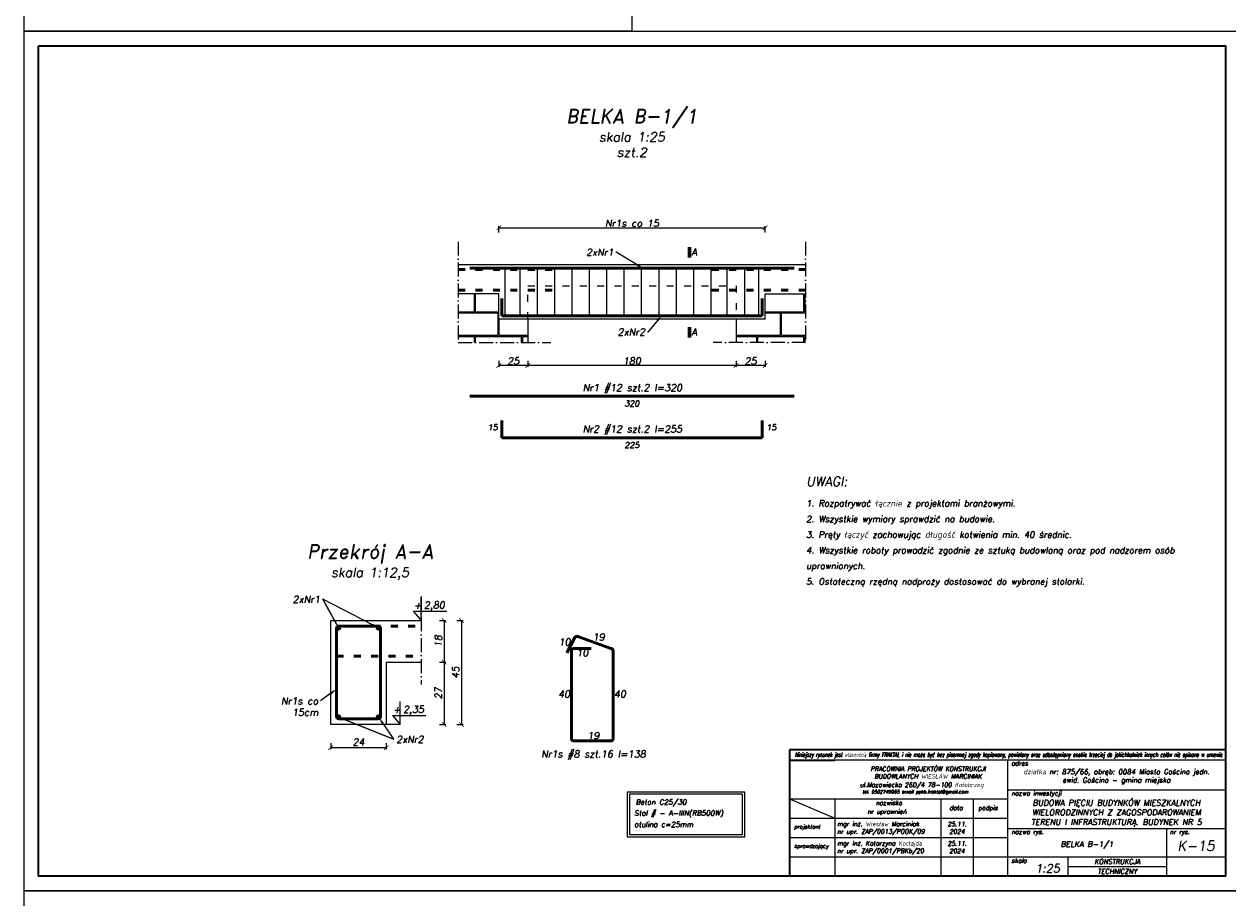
# Model space of a CAD drawing. Header units: millimetres. Extents: x 295948 to 312016, y 6878 to 18016.
# Tile 29 of 252: x 300516 to 301556, y 11327 to 12082. Entities that reach past the tile are written whole.
import ezdxf
from ezdxf import colors
from ezdxf.entities.mleader import LeaderData, LeaderLine
from ezdxf.math import Vec2, Vec3

# ---------------------------------------------------------------- set-up
doc = ezdxf.new("R2010")
doc.units = ezdxf.units.MM
doc.linetypes.add('ACAD_ISO03W100', pattern=[30, 12, -18])
doc.linetypes.add('ACAD_ISO10W100', pattern=[18, 12, -3, 0, -3])
for name, color, linetype, lineweight in [('konstrukcja', 3, 'Continuous', 35), ('konstrukcja fundamenty', 6, 'ACAD_ISO10W100', 35), ('konstrukcja wymiary', 1, 'Continuous', 13), ('kreskowanie', 253, 'Continuous', 0), ('opisy', 2, 'Continuous', 18), ('osie', 5, 'ACAD_ISO10W100', 13), ('zbrojenie', 4, 'Continuous', 50), ('ściana konstrukcja', 107, 'Continuous', 18)]:
    doc.layers.add(name, color=color, linetype=linetype, lineweight=lineweight)
doc.layers.add('przerywane', color=6, linetype='ACAD_ISO03W100')
doc.layers.add('tabelka', color=5, linetype='Continuous')
doc.styles.add('KONSTRUKCJA', font='romand.shx', dxfattribs={"oblique": 10})
doc.styles.add('konstrukcja3', font='romand.shx', dxfattribs={"oblique": 10, "height": 6})
doc.styles.add('mój opis', font='romand.shx', dxfattribs={"oblique": 20})
doc.styles.get("Standard").update_dxf_attribs({"font": 'romand.shx', "oblique": 10})
doc.dimstyles.new('125', dxfattribs={"dimtxt": 6, "dimasz": 4, "dimexe": 1.25, "dimexo": 0.625, "dimgap": 1, "dimtad": 1, "dimdec": 0, "dimtxsty": 'konstrukcja3', "dimblk": 'ARCHTICK', "dimcen": 2.5, "dimadec": 0, "dimazin": 0, "dimtfac": 1, "dimtdec": 0, "dimtix": 1, "dimtmove": 0, "dimatfit": 3, "dimfxl": 4, "dimfxlon": 1, "dimarcsym": 0})
doc.dimstyles.new('125 do 112.5', dxfattribs={"dimtxt": 6, "dimasz": 4, "dimexe": 1.25, "dimexo": 0.625, "dimgap": 2, "dimtad": 1, "dimdec": 0, "dimlfac": 0.5, "dimrnd": 0.5, "dimtxsty": 'konstrukcja3', "dimblk": 'ARCHTICK', "dimcen": 2.5, "dimadec": 0, "dimazin": 0, "dimtfac": 1, "dimtdec": 0, "dimtix": 1, "dimtmove": 0, "dimatfit": 3, "dimfxl": 4, "dimfxlon": 1, "dimarcsym": 0})

# ---------------------------------------------------------------- blocks, each defined once
blk = doc.blocks.new('_ArchTick')
at = {"color": 0, "linetype": 'ByBlock', "lineweight": 13, "const_width": 0.15}
blk.add_lwpolyline([(-0.5, -0.5), (0.5, 0.5)], dxfattribs=at)
blk = doc.blocks.new('*D527')
at = {"layer": 'Defpoints', "color": 0, "transparency": 16777216}
for p in [(301131.3, 11826.9), (301156.3, 11826.9), (301131.3, 11786.9)]:
    blk.add_point(p, dxfattribs=at)
at = {"layer": 'konstrukcja wymiary', "color": 0, "lineweight": -2, "transparency": 16777216}
for p, q in [((301131.3, 11790.9), (301131.3, 11785.7)), ((301156.3, 11790.9), (301156.3, 11785.7)), ((301156.3, 11786.9), (301131.3, 11786.9))]:
    blk.add_line(p, q, dxfattribs=at)
at = {"layer": 'konstrukcja wymiary', "color": 0, "lineweight": -2, "transparency": 16777216, "xscale": 4, "yscale": 4, "zscale": 4, "rotation": 180}
blk.add_blockref('_ArchTick', (301131.3, 11786.9), dxfattribs=at)
at = {"layer": 'konstrukcja wymiary', "color": 0, "lineweight": -2, "transparency": 16777216, "xscale": 4, "yscale": 4, "zscale": 4}
blk.add_blockref('_ArchTick', (301156.3, 11786.9), dxfattribs=at)
at = {"layer": 'konstrukcja wymiary', "color": 0, "transparency": 16777216, "insert": (301143.8, 11790.9), "char_height": 6, "attachment_point": 5, "style": 'konstrukcja3'}
blk.add_mtext('25', dxfattribs=at)
blk = doc.blocks.new('*D528')
at = {"layer": 'Defpoints', "color": 0, "transparency": 16777216}
for p in [(301131.3, 11826.9), (300951.3, 11806.9), (300951.3, 11786.9)]:
    blk.add_point(p, dxfattribs=at)
at = {"layer": 'konstrukcja wymiary', "color": 0, "lineweight": -2, "transparency": 16777216}
for p, q in [((300951.3, 11790.9), (300951.3, 11785.7)), ((301131.3, 11790.9), (301131.3, 11785.7)), ((301131.3, 11786.9), (300951.3, 11786.9))]:
    blk.add_line(p, q, dxfattribs=at)
at = {"layer": 'konstrukcja wymiary', "color": 0, "lineweight": -2, "transparency": 16777216, "xscale": 4, "yscale": 4, "zscale": 4, "rotation": 180}
blk.add_blockref('_ArchTick', (300951.3, 11786.9), dxfattribs=at)
at = {"layer": 'konstrukcja wymiary', "color": 0, "lineweight": -2, "transparency": 16777216, "xscale": 4, "yscale": 4, "zscale": 4}
blk.add_blockref('_ArchTick', (301131.3, 11786.9), dxfattribs=at)
at = {"layer": 'konstrukcja wymiary', "color": 0, "transparency": 16777216, "insert": (301041.3, 11790.9), "char_height": 6, "attachment_point": 5, "style": 'konstrukcja3'}
blk.add_mtext('180', dxfattribs=at)
blk = doc.blocks.new('*D529')
at = {"layer": 'Defpoints', "color": 0, "transparency": 16777216}
for p in [(300926.3, 11826.9), (300951.3, 11806.9), (300926.3, 11786.9)]:
    blk.add_point(p, dxfattribs=at)
at = {"layer": 'konstrukcja wymiary', "color": 0, "lineweight": -2, "transparency": 16777216}
for p, q in [((300926.3, 11790.9), (300926.3, 11785.7)), ((300951.3, 11790.9), (300951.3, 11785.7)), ((300951.3, 11786.9), (300926.3, 11786.9))]:
    blk.add_line(p, q, dxfattribs=at)
at = {"layer": 'konstrukcja wymiary', "color": 0, "lineweight": -2, "transparency": 16777216, "xscale": 4, "yscale": 4, "zscale": 4, "rotation": 180}
blk.add_blockref('_ArchTick', (300926.3, 11786.9), dxfattribs=at)
at = {"layer": 'konstrukcja wymiary', "color": 0, "lineweight": -2, "transparency": 16777216, "xscale": 4, "yscale": 4, "zscale": 4}
blk.add_blockref('_ArchTick', (300951.3, 11786.9), dxfattribs=at)
at = {"layer": 'konstrukcja wymiary', "color": 0, "transparency": 16777216, "insert": (300938.8, 11790.9), "char_height": 6, "attachment_point": 5, "style": 'konstrukcja3'}
blk.add_mtext('25', dxfattribs=at)
blk = doc.blocks.new('*D526')
at = {"layer": 'Defpoints', "color": 0, "transparency": 16777216}
for p in [(301156.3, 11905.9), (300926.3, 11826.9), (301156.3, 11826.9)]:
    blk.add_point(p, dxfattribs=at)
at = {"layer": 'konstrukcja wymiary', "color": 0, "lineweight": -2, "transparency": 16777216}
for p, q in [((300926.3, 11901.9), (300926.3, 11907.2)), ((300926.3, 11905.9), (301156.3, 11905.9)), ((301156.3, 11901.9), (301156.3, 11907.2))]:
    blk.add_line(p, q, dxfattribs=at)
at = {"layer": 'konstrukcja wymiary', "color": 0, "lineweight": -2, "transparency": 16777216, "xscale": 4, "yscale": 4, "zscale": 4, "rotation": 180}
blk.add_blockref('_ArchTick', (300926.3, 11905.9), dxfattribs=at)
at = {"layer": 'konstrukcja wymiary', "color": 0, "lineweight": -2, "transparency": 16777216, "xscale": 4, "yscale": 4, "zscale": 4}
blk.add_blockref('_ArchTick', (301156.3, 11905.9), dxfattribs=at)
at = {"layer": 'konstrukcja wymiary', "color": 0, "transparency": 16777216, "insert": (301041.3, 11909.9), "char_height": 6, "attachment_point": 5, "style": 'konstrukcja3'}
blk.add_mtext('Nr1s co 15', dxfattribs=at)
blk = doc.blocks.new('*D530')
at = {"layer": 'Defpoints', "color": 0, "transparency": 16777216}
for p in [(300781.1, 11476.7), (300829.1, 11476.7), (300781.1, 11456.7)]:
    blk.add_point(p, dxfattribs=at)
at = {"layer": 'konstrukcja wymiary', "color": 0, "lineweight": -2, "transparency": 16777216}
for p, q in [((300781.1, 11460.7), (300781.1, 11455.4)), ((300829.1, 11460.7), (300829.1, 11455.4)), ((300829.1, 11456.7), (300781.1, 11456.7))]:
    blk.add_line(p, q, dxfattribs=at)
at = {"layer": 'konstrukcja wymiary', "color": 0, "lineweight": -2, "transparency": 16777216, "xscale": 4, "yscale": 4, "zscale": 4, "rotation": 180}
blk.add_blockref('_ArchTick', (300781.1, 11456.7), dxfattribs=at)
at = {"layer": 'konstrukcja wymiary', "color": 0, "lineweight": -2, "transparency": 16777216, "xscale": 4, "yscale": 4, "zscale": 4}
blk.add_blockref('_ArchTick', (300829.1, 11456.7), dxfattribs=at)
at = {"layer": 'konstrukcja wymiary', "color": 0, "transparency": 16777216, "insert": (300805.1, 11461.7), "char_height": 6, "attachment_point": 5, "style": 'konstrukcja3'}
blk.add_mtext('24', dxfattribs=at)
blk = doc.blocks.new('*D531')
at = {"layer": 'Defpoints', "color": 0, "transparency": 16777216}
for p in [(300859.1, 11566.7), (300859.1, 11530.7), (300879.1, 11530.7)]:
    blk.add_point(p, dxfattribs=at)
at = {"layer": 'konstrukcja wymiary', "color": 0, "lineweight": -2, "transparency": 16777216}
for p, q in [((300875.1, 11566.7), (300880.4, 11566.7)), ((300879.1, 11566.7), (300879.1, 11530.7)), ((300875.1, 11530.7), (300880.4, 11530.7))]:
    blk.add_line(p, q, dxfattribs=at)
at = {"layer": 'konstrukcja wymiary', "color": 0, "lineweight": -2, "transparency": 16777216, "xscale": 4, "yscale": 4, "zscale": 4}
for p, rotation in [((300879.1, 11566.7), 90), ((300879.1, 11530.7), 270)]:
    blk.add_blockref('_ArchTick', p, dxfattribs=dict(at, rotation=rotation))
at = {"layer": 'konstrukcja wymiary', "color": 0, "transparency": 16777216, "insert": (300874.1, 11548.7), "char_height": 6, "attachment_point": 5, "rotation": 90, "style": 'konstrukcja3'}
blk.add_mtext('18', dxfattribs=at)
blk = doc.blocks.new('*D532')
at = {"layer": 'Defpoints', "color": 0, "transparency": 16777216}
for p in [(300859.1, 11566.7), (300829.1, 11476.7), (300894.1, 11476.7)]:
    blk.add_point(p, dxfattribs=at)
at = {"layer": 'konstrukcja wymiary', "color": 0, "lineweight": -2, "transparency": 16777216}
for p, q in [((300890.1, 11566.7), (300895.4, 11566.7)), ((300894.1, 11566.7), (300894.1, 11476.7)), ((300890.1, 11476.7), (300895.4, 11476.7))]:
    blk.add_line(p, q, dxfattribs=at)
at = {"layer": 'konstrukcja wymiary', "color": 0, "lineweight": -2, "transparency": 16777216, "xscale": 4, "yscale": 4, "zscale": 4}
for p, rotation in [((300894.1, 11566.7), 90), ((300894.1, 11476.7), 270)]:
    blk.add_blockref('_ArchTick', p, dxfattribs=dict(at, rotation=rotation))
at = {"layer": 'konstrukcja wymiary', "color": 0, "transparency": 16777216, "insert": (300889.1, 11521.7), "char_height": 6, "attachment_point": 5, "rotation": 90, "style": 'konstrukcja3'}
blk.add_mtext('45', dxfattribs=at)
blk = doc.blocks.new('*D533')
at = {"layer": 'Defpoints', "color": 0, "transparency": 16777216}
for p in [(300859.1, 11530.7), (300829.1, 11476.7), (300879.1, 11476.7)]:
    blk.add_point(p, dxfattribs=at)
at = {"layer": 'konstrukcja wymiary', "color": 0, "lineweight": -2, "transparency": 16777216}
for p, q in [((300875.1, 11530.7), (300880.4, 11530.7)), ((300879.1, 11530.7), (300879.1, 11476.7)), ((300875.1, 11476.7), (300880.4, 11476.7))]:
    blk.add_line(p, q, dxfattribs=at)
at = {"layer": 'konstrukcja wymiary', "color": 0, "lineweight": -2, "transparency": 16777216, "xscale": 4, "yscale": 4, "zscale": 4}
for p, rotation in [((300879.1, 11530.7), 90), ((300879.1, 11476.7), 270)]:
    blk.add_blockref('_ArchTick', p, dxfattribs=dict(at, rotation=rotation))
at = {"layer": 'konstrukcja wymiary', "color": 0, "transparency": 16777216, "insert": (300874.1, 11503.7), "char_height": 6, "attachment_point": 5, "rotation": 90, "style": 'konstrukcja3'}
blk.add_mtext('27', dxfattribs=at)

msp = doc.modelspace()

# ---------------------------------------------------------------- hatches: boundary and pattern name
at = {"layer": 'kreskowanie'}
h = msp.add_hatch(dxfattribs=at)
h.set_pattern_fill('AR-B816C', color=256, scale=0.1, style=0)
h.set_pattern_definition([(0, (86997.639, 4476.54), (20.32, 20.32), [39.6875, -0.9525]), (0, (86977.319, 4477.492), (20.32, 20.32), [39.6875, -0.9525]), (90, (86997.639, 4476.54), (-20.32, 20.32), [-21.2725, 19.3675]), (90, (86996.686, 4476.54), (-20.32, 20.32), [-21.2725, 19.3675])])
h.paths.add_polyline_path([(301191.285, 11806.903), (301191.285, 11848.903), (301156.285, 11848.903), (301156.285, 11826.903), (301131.285, 11826.903), (301131.285, 11806.903)])
h.paths.add_polyline_path([(300891.285, 11806.903), (300951.285, 11806.903), (300951.285, 11826.903), (300926.285, 11826.903), (300926.285, 11848.903), (300891.285, 11848.903)])
at = {"layer": 'zbrojenie'}
h = msp.add_hatch(color=256, dxfattribs=at)
edge = h.paths.add_edge_path()
edge.add_arc((300787.714, 11560.232), 1.2, 0, 360)
h = msp.add_hatch(color=256, dxfattribs=at)
edge = h.paths.add_edge_path()
edge.add_arc((300822.508, 11560.232), 1.2, 0, 360)
h = msp.add_hatch(color=256, dxfattribs=at)
edge = h.paths.add_edge_path()
edge.add_arc((300787.714, 11483.152), 1.2, 0, 360)
h = msp.add_hatch(color=256, dxfattribs=at)
edge = h.paths.add_edge_path()
edge.add_arc((300822.508, 11483.152), 1.2, 0, 360)

# ---------------------------------------------------------------- linework, layer by layer
msp.add_line((301177.394, 11445.642), (301216.429, 11445.642))
at = {"layer": 'konstrukcja'}
msp.add_lwpolyline([(300528.785, 12063.187), (301553.785, 12063.187), (301553.785, 11345.687), (300528.785, 11345.687)], close=True, dxfattribs=at)
at = {"layer": 'konstrukcja fundamenty', "linetype": 'Continuous'}
for p, q in [((301553.785, 11454.836), (301177.394, 11454.836)), ((301177.394, 11454.836), (301177.394, 11345.687)), ((301177.394, 11446.058), (301177.394, 11345.687))]:
    msp.add_line(p, q, dxfattribs=at)
at = {"layer": 'konstrukcja wymiary', "lineweight": 60}
for p, q in [((301090.976, 11880.185), (301090.976, 11889.059)), ((301090.976, 11811.214), (301090.976, 11820.088))]:
    msp.add_line(p, q, dxfattribs=at)
at = {"layer": 'konstrukcja wymiary'}
for p, q in [((300931.811, 11829.403), (300931.811, 11871.403)), ((300944.657, 11829.403), (300944.657, 11871.403)), ((300959.657, 11829.403), (300959.657, 11871.403)), ((300974.657, 11829.403), (300974.657, 11871.403)), ((300989.657, 11829.403), (300989.657, 11871.403)), ((301004.657, 11829.403), (301004.657, 11871.403)), ((301019.657, 11829.403), (301019.657, 11871.403)), ((301034.657, 11829.403), (301034.657, 11871.403)), ((301049.657, 11829.403), (301049.657, 11871.403)), ((301064.657, 11829.403), (301064.657, 11871.403)), ((301079.657, 11829.403), (301079.657, 11871.403)), ((301094.657, 11829.403), (301094.657, 11871.403)), ((301109.657, 11829.403), (301109.657, 11871.403)), ((301123.657, 11829.403), (301123.657, 11871.403)), ((301138.657, 11829.403), (301138.657, 11871.403)), ((301150.786, 11829.403), (301150.786, 11871.403)), ((300841.123, 11476.692), (300829.111, 11476.692))]:
    msp.add_line(p, q, dxfattribs=at)
for points in [[(300516.285, 12818.187), (301041.285, 12818.187), (301041.285, 12075.687), (300516.285, 12075.687)], [(300516.285, 12075.687), (301566.285, 12075.687), (301566.285, 11333.187), (300516.285, 11333.187)], [(301037.058, 11379.747), (301138.888, 11379.747), (301138.888, 11418.45), (301037.058, 11418.45)], [(301039.058, 11381.747), (301136.888, 11381.747), (301136.888, 11416.45), (301039.058, 11416.45)], [(300516.285, 11333.187), (301566.285, 11333.187), (301566.285, 10590.687), (300516.285, 10590.687)]]:
    msp.add_lwpolyline(points, close=True, dxfattribs=at)
at = {"layer": 'opisy'}
for p, q in [((300859.111, 11566.692), (300859.111, 11586.692)), ((300852.452, 11574.582), (300881.285, 11574.582)), ((300852.452, 11574.582), (300859.111, 11566.692)), ((300841.123, 11476.692), (300841.123, 11496.692)), ((300834.463, 11484.582), (300863.297, 11484.582)), ((300834.463, 11484.582), (300841.123, 11476.692))]:
    msp.add_line(p, q, dxfattribs=at)
at = {"layer": 'osie'}
for p, q in [((300891.285, 11893.903), (300891.285, 11806.903)), ((301191.285, 11893.903), (301191.285, 11806.903)), ((300891.285, 11806.903), (300971.285, 11806.903)), ((301191.285, 11806.903), (301111.285, 11806.903)), ((300859.111, 11587.47), (300859.111, 11511.47))]:
    msp.add_line(p, q, dxfattribs=at)
at = {"layer": 'przerywane', "ltscale": 0.5}
for p, q in [((300951.285, 11826.903), (300951.285, 11855.903)), ((300951.285, 11855.903), (301131.285, 11855.903)), ((301131.285, 11855.903), (301131.285, 11826.903))]:
    msp.add_line(p, q, dxfattribs=at)
at = {"layer": 'tabelka', "color": 2, "linetype": 'ByBlock'}
for p, q in [((301553.785, 11446.058), (301177.394, 11446.058)), ((301553.785, 11446.058), (301177.394, 11446.058)), ((301365.589, 11446.058), (301365.589, 11345.687)), ((301365.589, 11446.058), (301365.589, 11345.687)), ((301553.785, 11446.058), (301553.785, 11345.687)), ((301553.785, 11446.058), (301553.785, 11345.687)), ((301365.589, 11420.284), (301553.785, 11420.284)), ((301177.394, 11412.601), (301365.589, 11412.601)), ((301177.394, 11412.601), (301216.56, 11395.873)), ((301177.394, 11412.601), (301365.589, 11412.601)), ((301177.394, 11412.601), (301216.56, 11395.873)), ((301216.56, 11412.601), (301216.56, 11345.687)), ((301216.56, 11412.601), (301216.56, 11345.687)), ((301308.043, 11412.601), (301308.043, 11345.687)), ((301308.043, 11412.601), (301308.043, 11345.687)), ((301336.075, 11412.601), (301336.075, 11345.687)), ((301177.394, 11395.873), (301365.589, 11395.873)), ((301177.394, 11395.873), (301365.589, 11395.873)), ((301365.589, 11386.816), (301553.785, 11386.816)), ((301365.589, 11386.816), (301553.785, 11386.816)), ((301503.027, 11386.816), (301503.027, 11345.687)), ((301503.027, 11386.816), (301503.027, 11345.687)), ((301177.394, 11379.144), (301365.589, 11379.144)), ((301177.394, 11379.144), (301365.589, 11379.144)), ((301177.394, 11362.416), (301553.785, 11362.416)), ((301177.394, 11362.416), (301503.027, 11362.416)), ((301417.866, 11362.416), (301417.866, 11345.687)), ((301417.866, 11362.416), (301417.866, 11345.687)), ((301417.866, 11354.052), (301503.027, 11354.052)), ((301177.394, 11345.687), (301553.785, 11345.687)), ((301177.394, 11345.687), (301553.785, 11345.687)), ((301219.215, 11345.687), (301553.785, 11345.687)), ((301219.215, 11345.687), (301553.785, 11345.687))]:
    msp.add_line(p, q, dxfattribs=at)
at = {"layer": 'zbrojenie', "linetype": 'ACAD_ISO03W100', "ltscale": 0.5}
for p, q in [((300972.285, 11869.903), (300891.285, 11869.903)), ((301110.285, 11869.903), (301191.285, 11869.903)), ((300972.285, 11851.903), (300891.285, 11851.903)), ((301110.285, 11851.903), (301191.285, 11851.903)), ((300788.111, 11561.692), (300859.111, 11561.692)), ((300786.08, 11535.692), (300859.111, 11535.692))]:
    msp.add_line(p, q, dxfattribs=at)
at = {"layer": 'zbrojenie'}
for p, q in [((300901.285, 11870.903), (301181.285, 11870.903)), ((300928.785, 11829.903), (300928.785, 11844.903)), ((301153.785, 11829.903), (301153.785, 11844.903)), ((300928.785, 11829.903), (301153.785, 11829.903)), ((300901.285, 11760.387), (301181.285, 11760.387)), ((300928.785, 11724.491), (300928.785, 11739.491)), ((301153.785, 11724.491), (301153.785, 11739.491)), ((300928.785, 11724.491), (301153.785, 11724.491)), ((300991.898, 11551.937), (300984.985, 11538.625)), ((300994.595, 11552.79), (301023.027, 11542.562)), ((300991.027, 11542.562), (301006.027, 11542.562)), ((300989.027, 11464.562), (300989.027, 11540.562)), ((301025.027, 11540.562), (301025.027, 11464.562)), ((301023.027, 11462.562), (300991.027, 11462.562))]:
    msp.add_line(p, q, dxfattribs=at)
msp.add_lwpolyline([(300822.111, 11481.692), (300788.111, 11481.692, -0.41421356), (300786.111, 11483.692), (300786.111, 11559.692, -0.41421356), (300788.111, 11561.692), (300822.111, 11561.692, -0.41421356), (300824.111, 11559.692), (300824.111, 11483.692, -0.41421356)], format="xyb", close=True, dxfattribs=at)
for centre in [(300787.714, 11560.232), (300822.508, 11560.232), (300787.714, 11483.152), (300822.508, 11483.152)]:
    msp.add_circle(centre, 1.2, dxfattribs=at)
for centre, start, end in [((300993.673, 11551.015), 62.556395, 152.556395), ((300991.027, 11540.562), 90, 180), ((301023.027, 11540.562), 0, 90), ((300991.027, 11464.562), 180, 270), ((301023.027, 11464.562), 270, 0)]:
    msp.add_arc(centre, 2, start, end, dxfattribs=at)
at = {"layer": 'ściana konstrukcja'}
for p, q in [((301191.285, 11873.903), (300891.285, 11873.903)), ((300926.285, 11848.903), (300891.285, 11848.903)), ((300926.285, 11826.903), (300926.285, 11848.903)), ((301156.285, 11826.903), (301156.285, 11848.903)), ((301156.285, 11848.903), (301191.285, 11848.903)), ((301156.285, 11826.903), (300926.285, 11826.903)), ((300951.285, 11826.903), (300951.285, 11806.903)), ((301131.285, 11826.903), (301131.285, 11806.903)), ((300781.111, 11566.692), (300859.111, 11566.692)), ((300781.111, 11476.692), (300781.111, 11566.692)), ((300829.111, 11530.692), (300829.111, 11476.692)), ((300829.111, 11530.692), (300859.111, 11530.692)), ((300829.111, 11476.692), (300781.111, 11476.692))]:
    msp.add_line(p, q, dxfattribs=at)

# ---------------------------------------------------------------- texts
at = {"insert": (301181.984, 11452.608), "char_height": 3.801927, "width": 361.1286, "attachment_point": 1}
msp.add_mtext('{\\Fsimplex|c238;\\W0.6;Niniejszy rysunek jest własnością firmy FRAKTAL i nie może być bez pisemnej zgody kopiowany, powielany oraz udostępniony osobie trzeciej do jakichkolwiek innych celów niż opisane w umowie}', dxfattribs=at)
at = {"style": 'mój opis'}
for s, insert, char_height, width, attachment_point in [('\\pxqc;{\\Q10;PRACOWNIA PROJEKTÓW KONSTRUKCJI\\PBUDOWLANYCH WIESŁAW MARCINIAK}', (301201.187, 11440.368), 3.87233, 191.63894, 1), ('{\\Q10;adres}', (301369.043, 11445.097), 3.87233, 191.63894, 1), ('\\pxqc;{\\Q10;działka nr: 875/66, obręb: 0084 Miasto Gościno jedn. ewid. Gościno - gmina miejska }', (301459.687, 11431.613), 4.33333, 188.19538, 5), ('{\\Q10;ul.Mazowiecka 26D/4 78-100 Kołobrzeg\\P\\pxql;\\H0.85511x; \\H0.85714x;tel. 0502749065 email ppkb.fraktal@gmail.com}', (301237.992, 11426.574), 3.87233, 191.63894, 1), ('{\\Q10;nazwa inwestycji}', (301369.043, 11419.322), 3.87233, 191.63894, 1), ('{\\Q10;nazwisko}', (301251.822, 11411.032), 3.87233, 191.63894, 1), ('{\\Q10;data}', (301315.496, 11406.729), 3.87233, 191.63894, 1), ('{\\Q10;podpis}', (301340.401, 11406.729), 3.87233, 191.63894, 1), ('\\pxsm1,qc;{\\Q10;BUDOWA PIĘCIU BUDYNKÓW MIESZKALNYCH WIELORODZINNYCH Z ZAGOSPODAROWANIEM TERENU I INFRASTRUKTURĄ. BUDYNEK NR 5}', (301459.687, 11400.22), 4.999995, 188.19538, 5), ('{\\Q10;nr uprawnień}', (301244.513, 11403.518), 3.87233, 191.63894, 1), ('\\pxt20;{\\Q10;projektant}', (301181.418, 11390.164), 3.31128, 191.63894, 1), ('{\\Q10;mgr inż. Wiesław Marciniak}', (301218.44, 11392.758), 3.87233, 191.63894, 1), ('\\A1;{\\Q10;nr upr. ZAP/0013/POOK/09}', (301218.44, 11386.282), 3.87233, 191.63894, 1), ('{\\Q10;25.11.\\P2024}', (301322.059, 11387.509), 3.87233, 28.03215, 5), ('{\\Q10;nazwa rys.}', (301369.043, 11385.977), 3.86666, 191.63894, 1), ('{\\Q10;nr rys.}', (301505.743, 11385.87), 3.87233, 191.63894, 1), ('{\\Q10;mgr inż. Katarzyna Kocłajda}', (301218.44, 11376.029), 3.87233, 191.63894, 1), ('{\\Q10;25.11.\\P2024}', (301322.059, 11370.78), 3.87233, 28.03215, 5), ('\\pxqc;{\\Q10;BELKA B-1/1}', (301434.308, 11372.625), 4.79999, 137.43732, 5), ('{\\Q10;K-15}', (301528.406, 11371.936), 8.62312, 50.75806, 5), ('\\pxt20;{\\Q10;sprawdzający}', (301181.418, 11373.435), 3.31128, 191.63894, 1), ('\\A1;{\\Q10;nr upr. ZAP/0001/PBKb/20}', (301218.44, 11369.553), 3.87233, 191.63894, 1), ('{\\Q10;skala}', (301368.974, 11361.042), 3.87233, 191.63894, 1), ('{\\Q10;1:25}', (301389.748, 11356.041), 7.04061, 191.63894, 1), ('{\\Q10;KONSTRUKCJA}', (301460.446, 11358.234), 4.18212, 85.16082, 5), ('{\\Q10;TECHNICZNY}', (301460.446, 11349.87), 4.18212, 85.16082, 5)]:
    msp.add_mtext(s, dxfattribs=dict(at, insert=insert, char_height=char_height, width=width, attachment_point=attachment_point))
at = {"layer": 'opisy'}
for s, insert, char_height, width, attachment_point, style in [('\\pxqc;BELKA B-1/1\\P{\\H0.66666x;skala 1:25\\Pszt.2}', (301041.285, 11987.781), 12, 378.47761, 5, 'KONSTRUKCJA'), ('A', (301092.737, 11887.902), 6, 126.49987, 1, 'KONSTRUKCJA'), ('A', (301092.737, 11818.931), 6, 126.49987, 1, 'KONSTRUKCJA'), ('\\A1;Nr1 #12 szt.2 l=320', (301041.734, 11766.883), 6, 214.88745, 5, 'KONSTRUKCJA'), ('\\A1;320', (301041.285, 11754.151), 5, 184.88745, 5, 'KONSTRUKCJA'), ('\\A1;15', (300920.954, 11733.561), 5, 184.88745, 5, 'KONSTRUKCJA'), ('\\A1;Nr2 #12 szt.2 l=255', (301041.734, 11730.987), 6, 214.88745, 5, 'KONSTRUKCJA'), ('\\A1;15', (301161.616, 11733.561), 5, 184.88745, 5, 'KONSTRUKCJA'), ('\\A1;225', (301041.285, 11718.255), 5, 184.88745, 5, 'KONSTRUKCJA'), ('\\A1;\\pxsm1.5;{\\H1.5x;UWAGI:\\P}1. Rozpatrywać łącznie z projektami branżowymi.\\P2. Wszystkie wymiary sprawdzić na budowie.\\P3. Pręty łączyć zachowując długość kotwienia min. 40 średnic.\\P4. Wszystkie roboty prowadzić zgodnie ze sztuką budowlaną oraz pod nadzorem osób uprawnionych.\\P5. Ostateczną rzędną nadproży dostosować do wybranej stolarki.', (301191.729, 11690.793), 5.4, 346.87447, 1, 'KONSTRUKCJA'), ('\\pxqc;{\\H2x;Przekrój A-A\\P\\H0.66667x;skala 1:12,5}', (300815.111, 11616.971), 6, 314.05598, 5, 'konstrukcja3'), ('2,80', (300861.68, 11582.939), 6, 5.25172, 1, 'konstrukcja3'), ('+', (300852.868, 11582.597), 6, 5.25172, 1, 'konstrukcja3'), ('\\pxqc;19', (301012.615, 11552.368), 6, 122.63167, 5, 'konstrukcja3'), ('\\pxqc;10', (300983.155, 11547.945), 6, 122.63167, 5, 'konstrukcja3'), ('\\pxqc;10', (300998.527, 11538.728), 6, 122.63167, 5, 'konstrukcja3'), ('\\pxqc;40', (300982.719, 11503.106), 6, 122.63167, 5, 'konstrukcja3'), ('\\pxqc;40', (301030.922, 11503.106), 6, 122.63167, 5, 'konstrukcja3'), ('+', (300834.88, 11492.597), 6, 5.25172, 1, 'konstrukcja3'), ('2,35', (300843.692, 11492.939), 6, 5.25172, 1, 'konstrukcja3'), ('\\pxqc;19', (301008.027, 11467.254), 6, 122.63167, 5, 'konstrukcja3'), ('\\pxqc;Nr1s #8 szt.16 l=138', (301008.027, 11450.36), 6, 122.63167, 5, 'konstrukcja3'), ('Beton C25/30', (301044.482, 11412.035), 4.5, 142.31235, 1, 'KONSTRUKCJA'), ('Stal # - A-IIIN(RB500W) ', (301043.309, 11402.53), 4.5, 142.31235, 1, 'KONSTRUKCJA'), ('otulina c=25mm', (301043.273, 11392.72), 4.5, 142.31235, 1, 'KONSTRUKCJA')]:
    msp.add_mtext(s, dxfattribs=dict(at, insert=insert, char_height=char_height, width=width, attachment_point=attachment_point, style=style))

# ---------------------------------------------------------------- dimensions: what is measured, and where the dimension line sits
at = {"layer": 'konstrukcja wymiary'}
dim = msp.add_linear_dim(base=(301156.285, 11905.903), p1=(300926.285, 11826.903), p2=(301156.285, 11826.903), text='Nr1s co 15', dimstyle='125', dxfattribs=at)
dim.commit()
dim.dimension.update_dxf_attribs({"geometry": '*D526', "text_midpoint": (301041.285, 11909.903)})
for base, p1, p2, picture, middle in [((300926.285, 11786.903), (300951.285, 11806.903), (300926.285, 11826.903), '*D529', (300938.785, 11790.903)), ((300951.285, 11786.903), (301131.285, 11826.903), (300951.285, 11806.903), '*D528', (301041.285, 11790.903))]:
    dim = msp.add_linear_dim(base=base, p1=p1, p2=p2, dimstyle='125', override={"dimtmove": 1}, dxfattribs=at)
    dim.commit()
    dim.dimension.update_dxf_attribs({"geometry": picture, "text_midpoint": middle})
dim = msp.add_linear_dim(base=(301131.285, 11786.903), p1=(301156.285, 11826.903), p2=(301131.285, 11826.903), dimstyle='125', dxfattribs=at)
dim.commit()
dim.dimension.update_dxf_attribs({"geometry": '*D527', "text_midpoint": (301143.785, 11790.903)})
for base, p1, p2, angle, picture, middle in [((300894.111, 11476.692), (300859.111, 11566.692), (300829.111, 11476.692), 90, '*D532', (300889.111, 11521.692)), ((300879.111, 11530.692), (300859.111, 11566.692), (300859.111, 11530.692), 90, '*D531', (300874.111, 11548.692)), ((300781.111, 11456.692), (300829.111, 11476.692), (300781.111, 11476.692), 180, '*D530', (300805.111, 11461.692))]:
    dim = msp.add_linear_dim(base=base, p1=p1, p2=p2, angle=angle, dimstyle='125 do 112.5', dxfattribs=at)
    dim.commit()
    dim.dimension.update_dxf_attribs({"geometry": picture, "text_midpoint": middle})
dim = msp.add_linear_dim(base=(300879.111, 11476.692), p1=(300859.111, 11530.692), p2=(300829.111, 11476.692), angle=90, dimstyle='125 do 112.5', override={"dimtmove": 1}, dxfattribs=at)
dim.commit()
dim.dimension.update_dxf_attribs({"geometry": '*D533', "text_midpoint": (300874.111, 11503.692)})

# ---------------------------------------------------------------- leaders
at = {"layer": 'opisy'}
ml = msp.add_multileader_mtext('Standard', dxfattribs=at)
ml.set_content('2xNr1', color=256, style='KONSTRUKCJA')
ml.set_leader_properties()
ml.build(insert=Vec2(0, 0))
ml.multileader.update_dxf_attribs({"dogleg_length": 0.36, "arrow_head_size": 6})
ctx = ml.context
ctx.base_point, ctx.char_height, ctx.arrow_head_size, ctx.plane_origin = Vec3(300998.937, 11884.843), 6, 6, Vec3(301036.925, 11976.452)
ctx.text_align_type = 2
notes = []
notes.append((ctx, [(1, (1, 1, 0), (301027.783, 11884.843), (-1, 0), 0.36, [(0, [(301050.864, 11870.903), (301027.783, 11884.843)], 0, [])])]))
ctx.mtext.insert, ctx.mtext.width, ctx.mtext.alignment, ctx.mtext.flow_direction = Vec3(301025.423, 11887.843), 12.24233, 3, 5
ml = msp.add_multileader_mtext('Standard', dxfattribs=at)
ml.set_content('2xNr2', color=256, style='KONSTRUKCJA')
ml.set_leader_properties()
ml.build(insert=Vec2(0, 0))
ml.multileader.update_dxf_attribs({"dogleg_length": 0.36, "arrow_head_size": 6})
ctx = ml.context
ctx.base_point, ctx.char_height, ctx.arrow_head_size, ctx.plane_origin = Vec3(301024.914, 11815.837), 6, 6, Vec3(301053.207, 11904.446)
ctx.text_align_type = 2
notes.append((ctx, [(1, (1, 1, 0), (301054.987, 11815.837), (-1, 0), 0.36, [(0, [(301067.147, 11830.425), (301054.987, 11815.837)], 0, [])])]))
ctx.mtext.insert, ctx.mtext.width, ctx.mtext.alignment, ctx.mtext.flow_direction = Vec3(301052.627, 11818.837), 3.8674, 3, 5
ml = msp.add_multileader_mtext('Standard', dxfattribs=at)
ml.set_content('2xNr1', color=256, style='KONSTRUKCJA')
ml.set_leader_properties()
ml.build(insert=Vec2(0, 0))
ml.multileader.update_dxf_attribs({"dogleg_length": 0.36, "arrow_head_size": 6})
ctx = ml.context
ctx.base_point, ctx.char_height, ctx.arrow_head_size, ctx.plane_origin = Vec3(300745.444, 11584.952), 6, 6, Vec3(300786.588, 11579.695)
ctx.text_align_type = 2
notes.append((ctx, [(0, (1, 1, 0), (300774.291, 11584.952), (-1, 0), 0.36, [(1, [(300822.508, 11560.232), (300774.291, 11584.952), (300787.714, 11560.232)], 0, [])])]))
ctx.mtext.insert, ctx.mtext.width, ctx.mtext.alignment, ctx.mtext.flow_direction = Vec3(300771.931, 11587.952), 6.76228, 3, 5
ml = msp.add_multileader_mtext('Standard', dxfattribs=at)
ml.set_content('Nr1s co\\P15cm', color=256, style='KONSTRUKCJA')
ml.set_leader_properties()
ml.build(insert=Vec2(0, 0))
ml.multileader.update_dxf_attribs({"dogleg_length": 0.36, "arrow_head_size": 6})
ctx = ml.context
ctx.base_point, ctx.char_height, ctx.arrow_head_size, ctx.plane_origin = Vec3(300732.561, 11497.183), 6, 6, Vec3(300802.838, 11457.512)
ctx.text_align_type = 2
notes.append((ctx, [(1, (1, 1, 0), (300772.393, 11497.183), (-1, 0), 1.396982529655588e-11, [(0, [(300786.111, 11507.361), (300772.393, 11497.183)], 0, [])])]))
ctx.mtext.insert, ctx.mtext.alignment, ctx.mtext.flow_direction = Vec3(300770.393, 11500.183), 3, 5
ml = msp.add_multileader_mtext('Standard', dxfattribs=at)
ml.set_content('2xNr2', color=256, style='KONSTRUKCJA')
ml.set_leader_properties()
ml.build(insert=Vec2(0, 0))
ml.multileader.update_dxf_attribs({"dogleg_length": 0.36, "arrow_head_size": 6})
ctx = ml.context
ctx.base_point, ctx.char_height, ctx.arrow_head_size, ctx.plane_origin = Vec3(300835.703, 11464.029), 6, 6, Vec3(300786.588, 11493.695)
notes.append((ctx, [(1, (1, 1, 0), (300835.343, 11464.029), (1, 0), 0.36, [(1, [(300822.508, 11483.152), (300835.343, 11464.029), (300787.714, 11483.152)], 0, [])])]))
ctx.mtext.insert, ctx.mtext.width, ctx.mtext.flow_direction = Vec3(300837.703, 11467.029), 25.51207, 5
for ctx, leaders in notes:
    for number, flags, end, landing, length, lines in leaders:
        leader = LeaderData()
        leader.index, (leader.has_last_leader_line, leader.has_dogleg_vector, leader.attachment_direction) = number, flags
        leader.last_leader_point, leader.dogleg_vector, leader.dogleg_length = Vec3(end), Vec3(landing), length
        for number, points, colour, breaks in lines:
            line = LeaderLine()
            line.index, line.vertices, line.color, line.breaks = number, Vec3.list(points), colors.encode_raw_color(colour), breaks
            leader.lines.append(line)
        ctx.leaders.append(leader)

doc.saveas('drawing.dxf')
